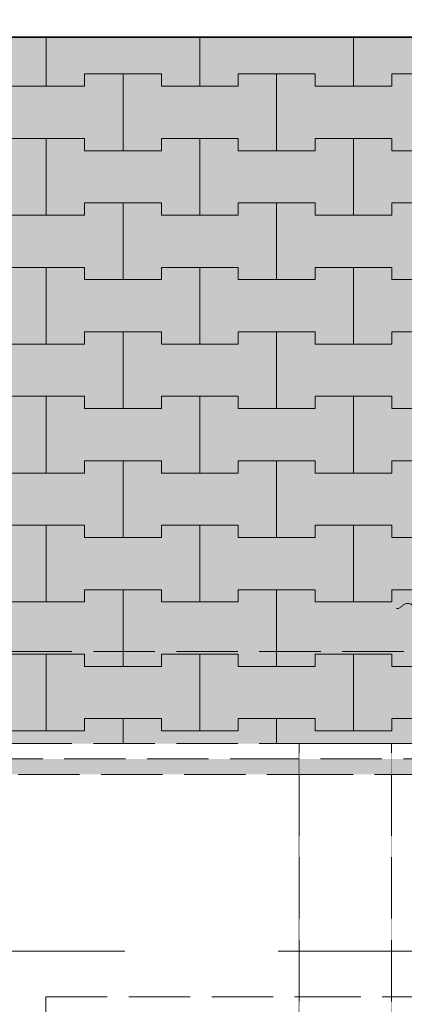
# Model space of a CAD drawing. Header units: centimetres. Extents: x -520 to 22173, y -1503 to 4054.
# Tile 45 of 82: x 9402 to 9527, y 2807 to 3128. Entities that reach past the tile are written whole.
import ezdxf

# ---------------------------------------------------------------- set-up
doc = ezdxf.new("R2010")
doc.units = ezdxf.units.CM
doc.header["$LTSCALE"] = 0.1
doc.header["$MEASUREMENT"] = 0
for name, pattern in [('$0$HIDDEN', [952.5, 635, -317.5]), ('11108-COL-C310_XMODEL$0$HIDDEN', [3.75, 2.5, -1.25]), ('Krawędzie ukryte', [270, 200, -70]), ('Przerywana długa', [1000, 500, -500]), ('Wipeout_Contour', [1000, 0, -1000])]:
    doc.linetypes.add(name, pattern=pattern)
for name, color, linetype in [('0_Teren', 7, 'Continuous'), ('1_przekroje.K_IR', 7, 'Continuous'), ('2_barierki.K_IR', 7, 'Continuous'), ('2_belki.K_IR', 7, 'Continuous'), ('2_schody.K_IR', 7, 'Continuous'), ('2_ściana dekoracyjna.K_IR', 7, 'Continuous')]:
    doc.layers.add(name, color=color, linetype=linetype)

# ---------------------------------------------------------------- blocks, each defined once
blk = doc.blocks.new('*X149', base_point=(8385.93, 775.43))
at = {"layer": '0_Teren', "color": 253, "linetype": 'Continuous', "lineweight": 0, "true_color": 0x9f9f9f}
for p, q in [((9410.93, 3106.43), (9410.93, 3122.49)), ((9410.93, 3122.49), (9410.93, 3106.43)), ((9460.93, 3106.43), (9460.93, 3122.49)), ((9460.93, 3122.49), (9460.93, 3106.43)), ((9510.93, 3106.43), (9510.93, 3122.49)), ((9510.93, 3122.49), (9510.93, 3106.43)), ((9423.43, 3106.43), (9423.43, 3110.43)), ((9423.43, 3110.43), (9423.43, 3106.43)), ((9423.43, 3110.43), (9435.93, 3110.43)), ((9423.43, 3110.43), (9448.43, 3110.43)), ((9435.93, 3110.43), (9448.43, 3110.43)), ((9435.93, 3085.43), (9435.93, 3110.43)), ((9435.93, 3110.43), (9435.93, 3085.43)), ((9448.43, 3110.43), (9448.43, 3106.43)), ((9448.43, 3106.43), (9448.43, 3110.43)), ((9473.43, 3106.43), (9473.43, 3110.43)), ((9473.43, 3110.43), (9473.43, 3106.43)), ((9473.43, 3110.43), (9485.93, 3110.43)), ((9473.43, 3110.43), (9498.43, 3110.43)), ((9485.93, 3110.43), (9498.43, 3110.43)), ((9485.93, 3085.43), (9485.93, 3110.43)), ((9485.93, 3110.43), (9485.93, 3085.43)), ((9498.43, 3110.43), (9498.43, 3106.43)), ((9498.43, 3106.43), (9498.43, 3110.43)), ((9523.43, 3106.43), (9523.43, 3110.43)), ((9523.43, 3110.43), (9523.43, 3106.43)), ((9523.43, 3110.43), (9535.93, 3110.43)), ((9523.43, 3110.43), (9548.43, 3110.43)), ((9398.43, 3106.43), (9410.93, 3106.43)), ((9398.43, 3106.43), (9423.43, 3106.43)), ((9410.93, 3106.43), (9423.43, 3106.43)), ((9448.43, 3106.43), (9460.93, 3106.43)), ((9448.43, 3106.43), (9473.43, 3106.43)), ((9460.93, 3106.43), (9473.43, 3106.43)), ((9498.43, 3106.43), (9510.93, 3106.43)), ((9498.43, 3106.43), (9523.43, 3106.43)), ((9510.93, 3106.43), (9523.43, 3106.43)), ((9398.43, 3089.43), (9410.93, 3089.43)), ((9398.43, 3089.43), (9423.43, 3089.43)), ((9410.93, 3089.43), (9423.43, 3089.43)), ((9410.93, 3064.43), (9410.93, 3089.43)), ((9410.93, 3089.43), (9410.93, 3064.43)), ((9423.43, 3089.43), (9423.43, 3085.43)), ((9423.43, 3085.43), (9423.43, 3089.43)), ((9448.43, 3085.43), (9448.43, 3089.43)), ((9448.43, 3089.43), (9448.43, 3085.43)), ((9448.43, 3089.43), (9460.93, 3089.43)), ((9448.43, 3089.43), (9473.43, 3089.43)), ((9460.93, 3089.43), (9473.43, 3089.43)), ((9460.93, 3064.43), (9460.93, 3089.43)), ((9460.93, 3089.43), (9460.93, 3064.43)), ((9473.43, 3089.43), (9473.43, 3085.43)), ((9473.43, 3085.43), (9473.43, 3089.43)), ((9498.43, 3085.43), (9498.43, 3089.43)), ((9498.43, 3089.43), (9498.43, 3085.43)), ((9498.43, 3089.43), (9510.93, 3089.43)), ((9498.43, 3089.43), (9523.43, 3089.43)), ((9510.93, 3089.43), (9523.43, 3089.43)), ((9510.93, 3064.43), (9510.93, 3089.43)), ((9510.93, 3089.43), (9510.93, 3064.43)), ((9523.43, 3089.43), (9523.43, 3085.43)), ((9523.43, 3085.43), (9523.43, 3089.43)), ((9423.43, 3085.43), (9435.93, 3085.43)), ((9423.43, 3085.43), (9448.43, 3085.43)), ((9435.93, 3085.43), (9448.43, 3085.43)), ((9473.43, 3085.43), (9485.93, 3085.43)), ((9473.43, 3085.43), (9498.43, 3085.43)), ((9485.93, 3085.43), (9498.43, 3085.43)), ((9523.43, 3085.43), (9535.93, 3085.43)), ((9523.43, 3085.43), (9548.43, 3085.43)), ((9423.43, 3064.43), (9423.43, 3068.43)), ((9423.43, 3068.43), (9423.43, 3064.43)), ((9423.43, 3068.43), (9435.93, 3068.43)), ((9423.43, 3068.43), (9448.43, 3068.43)), ((9435.93, 3068.43), (9448.43, 3068.43)), ((9435.93, 3043.43), (9435.93, 3068.43)), ((9435.93, 3068.43), (9435.93, 3043.43)), ((9448.43, 3068.43), (9448.43, 3064.43)), ((9448.43, 3064.43), (9448.43, 3068.43)), ((9473.43, 3064.43), (9473.43, 3068.43)), ((9473.43, 3068.43), (9473.43, 3064.43)), ((9473.43, 3068.43), (9485.93, 3068.43)), ((9473.43, 3068.43), (9498.43, 3068.43)), ((9485.93, 3068.43), (9498.43, 3068.43)), ((9485.93, 3043.43), (9485.93, 3068.43)), ((9485.93, 3068.43), (9485.93, 3043.43)), ((9498.43, 3068.43), (9498.43, 3064.43)), ((9498.43, 3064.43), (9498.43, 3068.43)), ((9523.43, 3064.43), (9523.43, 3068.43)), ((9523.43, 3068.43), (9523.43, 3064.43)), ((9523.43, 3068.43), (9535.93, 3068.43)), ((9523.43, 3068.43), (9548.43, 3068.43)), ((9398.43, 3064.43), (9410.93, 3064.43)), ((9398.43, 3064.43), (9423.43, 3064.43)), ((9410.93, 3064.43), (9423.43, 3064.43)), ((9448.43, 3064.43), (9460.93, 3064.43)), ((9448.43, 3064.43), (9473.43, 3064.43)), ((9460.93, 3064.43), (9473.43, 3064.43)), ((9498.43, 3064.43), (9510.93, 3064.43)), ((9498.43, 3064.43), (9523.43, 3064.43)), ((9510.93, 3064.43), (9523.43, 3064.43)), ((9398.43, 3047.43), (9410.93, 3047.43)), ((9398.43, 3047.43), (9423.43, 3047.43)), ((9410.93, 3047.43), (9423.43, 3047.43)), ((9410.93, 3022.43), (9410.93, 3047.43)), ((9410.93, 3047.43), (9410.93, 3022.43)), ((9423.43, 3047.43), (9423.43, 3043.43)), ((9423.43, 3043.43), (9423.43, 3047.43)), ((9448.43, 3043.43), (9448.43, 3047.43)), ((9448.43, 3047.43), (9448.43, 3043.43)), ((9448.43, 3047.43), (9460.93, 3047.43)), ((9448.43, 3047.43), (9473.43, 3047.43)), ((9460.93, 3047.43), (9473.43, 3047.43)), ((9460.93, 3022.43), (9460.93, 3047.43)), ((9460.93, 3047.43), (9460.93, 3022.43)), ((9473.43, 3047.43), (9473.43, 3043.43)), ((9473.43, 3043.43), (9473.43, 3047.43)), ((9498.43, 3043.43), (9498.43, 3047.43)), ((9498.43, 3047.43), (9498.43, 3043.43)), ((9498.43, 3047.43), (9510.93, 3047.43)), ((9498.43, 3047.43), (9523.43, 3047.43)), ((9510.93, 3047.43), (9523.43, 3047.43)), ((9510.93, 3022.43), (9510.93, 3047.43)), ((9510.93, 3047.43), (9510.93, 3022.43)), ((9523.43, 3047.43), (9523.43, 3043.43)), ((9523.43, 3043.43), (9523.43, 3047.43)), ((9423.43, 3043.43), (9435.93, 3043.43)), ((9423.43, 3043.43), (9448.43, 3043.43)), ((9435.93, 3043.43), (9448.43, 3043.43)), ((9473.43, 3043.43), (9485.93, 3043.43)), ((9473.43, 3043.43), (9498.43, 3043.43)), ((9485.93, 3043.43), (9498.43, 3043.43)), ((9523.43, 3043.43), (9535.93, 3043.43)), ((9523.43, 3043.43), (9548.43, 3043.43)), ((9423.43, 3022.43), (9423.43, 3026.43)), ((9423.43, 3026.43), (9423.43, 3022.43)), ((9423.43, 3026.43), (9435.93, 3026.43)), ((9423.43, 3026.43), (9448.43, 3026.43)), ((9435.93, 3026.43), (9448.43, 3026.43)), ((9435.93, 3001.43), (9435.93, 3026.43)), ((9435.93, 3026.43), (9435.93, 3001.43)), ((9448.43, 3026.43), (9448.43, 3022.43)), ((9448.43, 3022.43), (9448.43, 3026.43)), ((9473.43, 3022.43), (9473.43, 3026.43)), ((9473.43, 3026.43), (9473.43, 3022.43)), ((9473.43, 3026.43), (9485.93, 3026.43)), ((9473.43, 3026.43), (9498.43, 3026.43)), ((9485.93, 3026.43), (9498.43, 3026.43)), ((9485.93, 3001.43), (9485.93, 3026.43)), ((9485.93, 3026.43), (9485.93, 3001.43)), ((9498.43, 3026.43), (9498.43, 3022.43)), ((9498.43, 3022.43), (9498.43, 3026.43)), ((9523.43, 3022.43), (9523.43, 3026.43)), ((9523.43, 3026.43), (9523.43, 3022.43)), ((9523.43, 3026.43), (9535.93, 3026.43)), ((9523.43, 3026.43), (9548.43, 3026.43)), ((9398.43, 3022.43), (9410.93, 3022.43)), ((9398.43, 3022.43), (9423.43, 3022.43)), ((9410.93, 3022.43), (9423.43, 3022.43)), ((9448.43, 3022.43), (9460.93, 3022.43)), ((9448.43, 3022.43), (9473.43, 3022.43)), ((9460.93, 3022.43), (9473.43, 3022.43)), ((9498.43, 3022.43), (9510.93, 3022.43)), ((9498.43, 3022.43), (9523.43, 3022.43)), ((9510.93, 3022.43), (9523.43, 3022.43)), ((9398.43, 3005.43), (9410.93, 3005.43)), ((9398.43, 3005.43), (9423.43, 3005.43)), ((9410.93, 3005.43), (9423.43, 3005.43)), ((9410.93, 2980.43), (9410.93, 3005.43)), ((9410.93, 3005.43), (9410.93, 2980.43)), ((9423.43, 3005.43), (9423.43, 3001.43)), ((9423.43, 3001.43), (9423.43, 3005.43)), ((9448.43, 3001.43), (9448.43, 3005.43)), ((9448.43, 3005.43), (9448.43, 3001.43)), ((9448.43, 3005.43), (9460.93, 3005.43)), ((9448.43, 3005.43), (9473.43, 3005.43)), ((9460.93, 3005.43), (9473.43, 3005.43)), ((9460.93, 2980.43), (9460.93, 3005.43)), ((9460.93, 3005.43), (9460.93, 2980.43)), ((9473.43, 3005.43), (9473.43, 3001.43)), ((9473.43, 3001.43), (9473.43, 3005.43)), ((9498.43, 3001.43), (9498.43, 3005.43)), ((9498.43, 3005.43), (9498.43, 3001.43)), ((9498.43, 3005.43), (9510.93, 3005.43)), ((9498.43, 3005.43), (9523.43, 3005.43)), ((9510.93, 3005.43), (9523.43, 3005.43)), ((9510.93, 2980.43), (9510.93, 3005.43)), ((9510.93, 3005.43), (9510.93, 2980.43)), ((9523.43, 3005.43), (9523.43, 3001.43)), ((9523.43, 3001.43), (9523.43, 3005.43)), ((9423.43, 3001.43), (9435.93, 3001.43)), ((9423.43, 3001.43), (9448.43, 3001.43)), ((9435.93, 3001.43), (9448.43, 3001.43)), ((9473.43, 3001.43), (9485.93, 3001.43)), ((9473.43, 3001.43), (9498.43, 3001.43)), ((9485.93, 3001.43), (9498.43, 3001.43)), ((9523.43, 3001.43), (9535.93, 3001.43)), ((9523.43, 3001.43), (9548.43, 3001.43)), ((9423.43, 2980.43), (9423.43, 2984.43)), ((9423.43, 2984.43), (9423.43, 2980.43)), ((9423.43, 2984.43), (9435.93, 2984.43)), ((9423.43, 2984.43), (9448.43, 2984.43)), ((9435.93, 2984.43), (9448.43, 2984.43)), ((9435.93, 2959.43), (9435.93, 2984.43)), ((9435.93, 2984.43), (9435.93, 2959.43)), ((9448.43, 2984.43), (9448.43, 2980.43)), ((9448.43, 2980.43), (9448.43, 2984.43)), ((9473.43, 2980.43), (9473.43, 2984.43)), ((9473.43, 2984.43), (9473.43, 2980.43)), ((9473.43, 2984.43), (9485.93, 2984.43)), ((9473.43, 2984.43), (9498.43, 2984.43)), ((9485.93, 2984.43), (9498.43, 2984.43)), ((9485.93, 2959.43), (9485.93, 2984.43)), ((9485.93, 2984.43), (9485.93, 2959.43)), ((9498.43, 2984.43), (9498.43, 2980.43)), ((9498.43, 2980.43), (9498.43, 2984.43)), ((9523.43, 2980.43), (9523.43, 2984.43)), ((9523.43, 2984.43), (9523.43, 2980.43)), ((9523.43, 2984.43), (9535.93, 2984.43)), ((9523.43, 2984.43), (9548.43, 2984.43)), ((9398.43, 2980.43), (9410.93, 2980.43)), ((9398.43, 2980.43), (9423.43, 2980.43)), ((9410.93, 2980.43), (9423.43, 2980.43)), ((9448.43, 2980.43), (9460.93, 2980.43)), ((9448.43, 2980.43), (9473.43, 2980.43)), ((9460.93, 2980.43), (9473.43, 2980.43)), ((9498.43, 2980.43), (9510.93, 2980.43)), ((9498.43, 2980.43), (9523.43, 2980.43)), ((9510.93, 2980.43), (9523.43, 2980.43)), ((9398.43, 2963.43), (9410.93, 2963.43)), ((9398.43, 2963.43), (9423.43, 2963.43)), ((9410.93, 2963.43), (9423.43, 2963.43)), ((9410.93, 2938.43), (9410.93, 2963.43)), ((9410.93, 2963.43), (9410.93, 2938.43)), ((9423.43, 2963.43), (9423.43, 2959.43)), ((9423.43, 2959.43), (9423.43, 2963.43)), ((9448.43, 2959.43), (9448.43, 2963.43)), ((9448.43, 2963.43), (9448.43, 2959.43)), ((9448.43, 2963.43), (9460.93, 2963.43)), ((9448.43, 2963.43), (9473.43, 2963.43)), ((9460.93, 2963.43), (9473.43, 2963.43)), ((9460.93, 2938.43), (9460.93, 2963.43)), ((9460.93, 2963.43), (9460.93, 2938.43)), ((9473.43, 2963.43), (9473.43, 2959.43)), ((9473.43, 2959.43), (9473.43, 2963.43)), ((9498.43, 2959.43), (9498.43, 2963.43)), ((9498.43, 2963.43), (9498.43, 2959.43)), ((9498.43, 2963.43), (9510.93, 2963.43)), ((9498.43, 2963.43), (9523.43, 2963.43)), ((9510.93, 2963.43), (9523.43, 2963.43)), ((9510.93, 2938.43), (9510.93, 2963.43)), ((9510.93, 2963.43), (9510.93, 2938.43)), ((9523.43, 2963.43), (9523.43, 2959.43)), ((9523.43, 2959.43), (9523.43, 2963.43)), ((9423.43, 2959.43), (9435.93, 2959.43)), ((9423.43, 2959.43), (9448.43, 2959.43)), ((9435.93, 2959.43), (9448.43, 2959.43)), ((9473.43, 2959.43), (9485.93, 2959.43)), ((9473.43, 2959.43), (9498.43, 2959.43)), ((9485.93, 2959.43), (9498.43, 2959.43)), ((9523.43, 2959.43), (9535.93, 2959.43)), ((9523.43, 2959.43), (9548.43, 2959.43)), ((9423.43, 2938.43), (9423.43, 2942.43)), ((9423.43, 2942.43), (9423.43, 2938.43)), ((9423.43, 2942.43), (9435.93, 2942.43)), ((9423.43, 2942.43), (9448.43, 2942.43)), ((9435.93, 2942.43), (9448.43, 2942.43)), ((9435.93, 2917.43), (9435.93, 2942.43)), ((9435.93, 2942.43), (9435.93, 2917.43)), ((9448.43, 2942.43), (9448.43, 2938.43)), ((9448.43, 2938.43), (9448.43, 2942.43)), ((9473.43, 2938.43), (9473.43, 2942.43)), ((9473.43, 2942.43), (9473.43, 2938.43)), ((9473.43, 2942.43), (9485.93, 2942.43)), ((9473.43, 2942.43), (9498.43, 2942.43)), ((9485.93, 2942.43), (9498.43, 2942.43)), ((9485.93, 2917.43), (9485.93, 2942.43)), ((9485.93, 2942.43), (9485.93, 2917.43)), ((9498.43, 2942.43), (9498.43, 2938.43)), ((9498.43, 2938.43), (9498.43, 2942.43)), ((9523.43, 2938.43), (9523.43, 2942.43)), ((9523.43, 2942.43), (9523.43, 2938.43)), ((9523.43, 2942.43), (9535.93, 2942.43)), ((9523.43, 2942.43), (9548.43, 2942.43)), ((9398.43, 2938.43), (9410.93, 2938.43)), ((9398.43, 2938.43), (9423.43, 2938.43)), ((9410.93, 2938.43), (9423.43, 2938.43)), ((9448.43, 2938.43), (9460.93, 2938.43)), ((9448.43, 2938.43), (9473.43, 2938.43)), ((9460.93, 2938.43), (9473.43, 2938.43)), ((9498.43, 2938.43), (9510.93, 2938.43)), ((9498.43, 2938.43), (9523.43, 2938.43)), ((9510.93, 2938.43), (9523.43, 2938.43)), ((9398.43, 2921.43), (9410.93, 2921.43)), ((9398.43, 2921.43), (9423.43, 2921.43)), ((9410.93, 2921.43), (9423.43, 2921.43)), ((9410.93, 2896.43), (9410.93, 2921.43)), ((9410.93, 2921.43), (9410.93, 2896.43)), ((9423.43, 2921.43), (9423.43, 2917.43)), ((9423.43, 2917.43), (9423.43, 2921.43)), ((9448.43, 2917.43), (9448.43, 2921.43)), ((9448.43, 2921.43), (9448.43, 2917.43)), ((9448.43, 2921.43), (9460.93, 2921.43)), ((9448.43, 2921.43), (9473.43, 2921.43)), ((9460.93, 2921.43), (9473.43, 2921.43)), ((9460.93, 2896.43), (9460.93, 2921.43)), ((9460.93, 2921.43), (9460.93, 2896.43)), ((9473.43, 2921.43), (9473.43, 2917.43)), ((9473.43, 2917.43), (9473.43, 2921.43)), ((9498.43, 2917.43), (9498.43, 2921.43)), ((9498.43, 2921.43), (9498.43, 2917.43)), ((9498.43, 2921.43), (9510.93, 2921.43)), ((9498.43, 2921.43), (9523.43, 2921.43)), ((9510.93, 2921.43), (9523.43, 2921.43)), ((9510.93, 2896.43), (9510.93, 2921.43)), ((9510.93, 2921.43), (9510.93, 2896.43)), ((9523.43, 2921.43), (9523.43, 2917.43)), ((9523.43, 2917.43), (9523.43, 2921.43)), ((9423.43, 2917.43), (9435.93, 2917.43)), ((9423.43, 2917.43), (9448.43, 2917.43)), ((9435.93, 2917.43), (9448.43, 2917.43)), ((9473.43, 2917.43), (9485.93, 2917.43)), ((9473.43, 2917.43), (9498.43, 2917.43)), ((9485.93, 2917.43), (9498.43, 2917.43)), ((9523.43, 2917.43), (9535.93, 2917.43)), ((9523.43, 2917.43), (9548.43, 2917.43)), ((9423.43, 2896.43), (9423.43, 2900.43)), ((9423.43, 2900.43), (9423.43, 2896.43)), ((9423.43, 2900.43), (9435.93, 2900.43)), ((9423.43, 2900.43), (9448.43, 2900.43)), ((9435.93, 2900.43), (9448.43, 2900.43)), ((9435.93, 2875.43), (9435.93, 2900.43)), ((9435.93, 2900.43), (9435.93, 2875.43)), ((9448.43, 2900.43), (9448.43, 2896.43)), ((9448.43, 2896.43), (9448.43, 2900.43)), ((9473.43, 2896.43), (9473.43, 2900.43)), ((9473.43, 2900.43), (9473.43, 2896.43)), ((9473.43, 2900.43), (9485.93, 2900.43)), ((9473.43, 2900.43), (9498.43, 2900.43)), ((9485.93, 2900.43), (9498.43, 2900.43)), ((9485.93, 2875.43), (9485.93, 2900.43)), ((9485.93, 2900.43), (9485.93, 2875.43)), ((9498.43, 2900.43), (9498.43, 2896.43)), ((9498.43, 2896.43), (9498.43, 2900.43)), ((9523.43, 2896.43), (9523.43, 2900.43)), ((9523.43, 2900.43), (9523.43, 2896.43)), ((9523.43, 2900.43), (9535.93, 2900.43)), ((9523.43, 2900.43), (9548.43, 2900.43)), ((9398.43, 2896.43), (9410.93, 2896.43)), ((9398.43, 2896.43), (9423.43, 2896.43)), ((9410.93, 2896.43), (9423.43, 2896.43)), ((9448.43, 2896.43), (9460.93, 2896.43)), ((9448.43, 2896.43), (9473.43, 2896.43)), ((9460.93, 2896.43), (9473.43, 2896.43)), ((9498.43, 2896.43), (9510.93, 2896.43)), ((9498.43, 2896.43), (9523.43, 2896.43)), ((9510.93, 2896.43), (9523.43, 2896.43)), ((9398.43, 2879.43), (9410.93, 2879.43)), ((9398.43, 2879.43), (9423.43, 2879.43)), ((9410.93, 2879.43), (9423.43, 2879.43)), ((9410.93, 2854.43), (9410.93, 2879.43)), ((9410.93, 2879.43), (9410.93, 2854.43)), ((9423.43, 2879.43), (9423.43, 2875.43)), ((9423.43, 2875.43), (9423.43, 2879.43)), ((9448.43, 2875.43), (9448.43, 2879.43)), ((9448.43, 2879.43), (9448.43, 2875.43)), ((9448.43, 2879.43), (9460.93, 2879.43)), ((9448.43, 2879.43), (9473.43, 2879.43)), ((9460.93, 2879.43), (9473.43, 2879.43)), ((9460.93, 2854.43), (9460.93, 2879.43)), ((9460.93, 2879.43), (9460.93, 2854.43)), ((9473.43, 2879.43), (9473.43, 2875.43)), ((9473.43, 2875.43), (9473.43, 2879.43)), ((9498.43, 2875.43), (9498.43, 2879.43)), ((9498.43, 2879.43), (9498.43, 2875.43)), ((9498.43, 2879.43), (9510.93, 2879.43)), ((9498.43, 2879.43), (9523.43, 2879.43)), ((9510.93, 2879.43), (9523.43, 2879.43)), ((9510.93, 2854.43), (9510.93, 2879.43)), ((9510.93, 2879.43), (9510.93, 2854.43)), ((9523.43, 2879.43), (9523.43, 2875.43)), ((9523.43, 2875.43), (9523.43, 2879.43)), ((9423.43, 2875.43), (9435.93, 2875.43)), ((9423.43, 2875.43), (9448.43, 2875.43)), ((9435.93, 2875.43), (9448.43, 2875.43)), ((9473.43, 2875.43), (9485.93, 2875.43)), ((9473.43, 2875.43), (9498.43, 2875.43)), ((9485.93, 2875.43), (9498.43, 2875.43)), ((9523.43, 2875.43), (9535.93, 2875.43)), ((9523.43, 2875.43), (9548.43, 2875.43)), ((9423.43, 2854.43), (9423.43, 2858.43)), ((9423.43, 2858.43), (9423.43, 2854.43)), ((9423.43, 2858.43), (9435.93, 2858.43)), ((9423.43, 2858.43), (9448.43, 2858.43)), ((9435.93, 2858.43), (9448.43, 2858.43)), ((9435.93, 2833.43), (9435.93, 2858.43)), ((9435.93, 2858.43), (9435.93, 2833.43)), ((9448.43, 2858.43), (9448.43, 2854.43)), ((9448.43, 2854.43), (9448.43, 2858.43)), ((9473.43, 2854.43), (9473.43, 2858.43)), ((9473.43, 2858.43), (9473.43, 2854.43)), ((9473.43, 2858.43), (9485.93, 2858.43)), ((9473.43, 2858.43), (9498.43, 2858.43)), ((9485.93, 2858.43), (9498.43, 2858.43)), ((9485.93, 2833.43), (9485.93, 2858.43)), ((9485.93, 2858.43), (9485.93, 2833.43)), ((9498.43, 2858.43), (9498.43, 2854.43)), ((9498.43, 2854.43), (9498.43, 2858.43)), ((9523.43, 2854.43), (9523.43, 2858.43)), ((9523.43, 2858.43), (9523.43, 2854.43)), ((9523.43, 2858.43), (9535.93, 2858.43)), ((9523.43, 2858.43), (9548.43, 2858.43)), ((9398.43, 2854.43), (9410.93, 2854.43)), ((9398.43, 2854.43), (9423.43, 2854.43)), ((9410.93, 2854.43), (9423.43, 2854.43)), ((9448.43, 2854.43), (9460.93, 2854.43)), ((9448.43, 2854.43), (9473.43, 2854.43)), ((9460.93, 2854.43), (9473.43, 2854.43)), ((9498.43, 2854.43), (9510.93, 2854.43)), ((9498.43, 2854.43), (9523.43, 2854.43)), ((9510.93, 2854.43), (9523.43, 2854.43)), ((9398.43, 2837.43), (9410.93, 2837.43)), ((9398.43, 2837.43), (9423.43, 2837.43)), ((9410.93, 2837.43), (9423.43, 2837.43)), ((9410.93, 2812.43), (9410.93, 2837.43)), ((9410.93, 2837.43), (9410.93, 2812.43)), ((9423.43, 2837.43), (9423.43, 2833.43)), ((9423.43, 2833.43), (9423.43, 2837.43)), ((9448.43, 2833.43), (9448.43, 2837.43)), ((9448.43, 2837.43), (9448.43, 2833.43)), ((9448.43, 2837.43), (9460.93, 2837.43)), ((9448.43, 2837.43), (9473.43, 2837.43)), ((9460.93, 2837.43), (9473.43, 2837.43)), ((9460.93, 2812.43), (9460.93, 2837.43)), ((9460.93, 2837.43), (9460.93, 2812.43)), ((9473.43, 2837.43), (9473.43, 2833.43)), ((9473.43, 2833.43), (9473.43, 2837.43)), ((9498.43, 2833.43), (9498.43, 2837.43)), ((9498.43, 2837.43), (9498.43, 2833.43)), ((9498.43, 2837.43), (9510.93, 2837.43)), ((9498.43, 2837.43), (9523.43, 2837.43)), ((9510.93, 2837.43), (9523.43, 2837.43)), ((9510.93, 2812.43), (9510.93, 2837.43)), ((9510.93, 2837.43), (9510.93, 2812.43)), ((9523.43, 2837.43), (9523.43, 2833.43)), ((9523.43, 2833.43), (9523.43, 2837.43)), ((9423.43, 2833.43), (9435.93, 2833.43)), ((9423.43, 2833.43), (9448.43, 2833.43)), ((9435.93, 2833.43), (9448.43, 2833.43)), ((9473.43, 2833.43), (9485.93, 2833.43)), ((9473.43, 2833.43), (9498.43, 2833.43)), ((9485.93, 2833.43), (9498.43, 2833.43)), ((9523.43, 2833.43), (9535.93, 2833.43)), ((9523.43, 2833.43), (9548.43, 2833.43)), ((9423.43, 2812.43), (9423.43, 2816.43)), ((9423.43, 2816.43), (9423.43, 2812.43)), ((9423.43, 2816.43), (9435.93, 2816.43)), ((9423.43, 2816.43), (9448.43, 2816.43)), ((9435.93, 2816.43), (9448.43, 2816.43)), ((9435.93, 2791.43), (9435.93, 2816.43)), ((9435.93, 2816.43), (9435.93, 2791.43)), ((9448.43, 2816.43), (9448.43, 2812.43)), ((9448.43, 2812.43), (9448.43, 2816.43)), ((9473.43, 2812.43), (9473.43, 2816.43)), ((9473.43, 2816.43), (9473.43, 2812.43)), ((9473.43, 2816.43), (9485.93, 2816.43)), ((9473.43, 2816.43), (9498.43, 2816.43)), ((9485.93, 2816.43), (9498.43, 2816.43)), ((9485.93, 2791.43), (9485.93, 2816.43)), ((9485.93, 2816.43), (9485.93, 2791.43)), ((9498.43, 2816.43), (9498.43, 2812.43)), ((9498.43, 2812.43), (9498.43, 2816.43)), ((9523.43, 2812.43), (9523.43, 2816.43)), ((9523.43, 2816.43), (9523.43, 2812.43)), ((9523.43, 2816.43), (9535.93, 2816.43)), ((9523.43, 2816.43), (9548.43, 2816.43)), ((9398.43, 2812.43), (9410.93, 2812.43)), ((9398.43, 2812.43), (9423.43, 2812.43)), ((9410.93, 2812.43), (9423.43, 2812.43)), ((9448.43, 2812.43), (9460.93, 2812.43)), ((9448.43, 2812.43), (9473.43, 2812.43)), ((9460.93, 2812.43), (9473.43, 2812.43)), ((9498.43, 2812.43), (9510.93, 2812.43)), ((9498.43, 2812.43), (9523.43, 2812.43)), ((9510.93, 2812.43), (9523.43, 2812.43))]:
    blk.add_line(p, q, dxfattribs=at)
blk = doc.blocks.new('Strop_2_1', base_point=(9196.62, 3122.49))
at = {"layer": '0_Teren', "linetype": 'Continuous', "lineweight": 0, "true_color": 0xffffff}
blk.add_hatch(color=7, dxfattribs=at).paths.add_polyline_path([(9196.62, 3122.49), (9146.07, 3019.53), (9318.8, 2937.59), (9318.8, 2552.49), (9763.8, 2552.49), (9763.8, 2807.49), (9968.8, 2807.49), (9968.8, 2366.78), (10168.8, 2366.77), (10168.8, 2879.75), (9670.9, 3122.49)])
at = {"layer": '0_Teren', "color": 7, "linetype": 'Continuous', "lineweight": 9, "flags": 128}
blk.add_lwpolyline([(9196.62, 3122.49), (9670.9, 3122.49), (10168.8, 2879.75), (10168.8, 2366.77), (9968.8, 2366.78), (9968.8, 2807.49), (9763.8, 2807.49), (9763.8, 2552.49), (9318.8, 2552.49), (9318.8, 2937.59), (9146.07, 3019.53)], close=True, dxfattribs=at)
at = {"layer": '0_Teren', "color": 7, "linetype": 'Continuous', "lineweight": 9}
blk.add_blockref('*X149', (8385.93, 775.43), dxfattribs=at)
blk = doc.blocks.new('Strop_11_1', base_point=(9193.38, 3600.56))
at = {"layer": '0_Teren', "color": 252, "linetype": 'Continuous', "lineweight": 9, "flags": 128}
blk.add_lwpolyline([(9193.38, 3600.56), (9750.83, 3597.38), (9740.29, 3547.16), (9461.62, 3293.84), (9406.18, 3251.1), (9670.4, 3122.29), (9196.11, 3122.29), (9241.71, 3215.17), (9252.2, 3263.91)], close=True, dxfattribs=at)
blk = doc.blocks.new('Schody_2_1', base_point=(8385.93, 775.43))
at = {"color": 254, "linetype": 'Wipeout_Contour', "lineweight": 0, "ltscale": 58923.693861}
blk.add_wipeout([(9493.29, 2552.29), (9493.29, 2717.29), (9493.29, 2727.29), (9493.29, 2892.29), (9318.29, 2892.29), (9318.29, 2552.29)], dxfattribs=at).dxf.layer = '2_schody.K_IR'
at = {"layer": '2_schody.K_IR', "color": 7, "linetype": 'Krawędzie ukryte', "lineweight": 15}
for p, q in [((9318.29, 2892.29), (9493.29, 2892.29)), ((9493.29, 2892.29), (9493.29, 2727.29)), ((9410.79, 2634.79), (9410.79, 2809.79))]:
    blk.add_line(p, q, dxfattribs=at)
at = {"color": 254, "linetype": 'Wipeout_Contour', "lineweight": 0, "ltscale": 39660.315043}
blk.add_wipeout([(9493.29, 2892.29), (9493.29, 2727.29), (9523.29, 2727.29), (9523.29, 2892.29)], dxfattribs=at).dxf.layer = '2_schody.K_IR'
at = {"layer": '2_schody.K_IR', "color": 7, "linetype": 'Krawędzie ukryte', "lineweight": 15}
for p, q in [((9493.29, 2727.29), (9493.29, 2892.29)), ((9493.29, 2892.29), (9523.29, 2892.29)), ((9523.29, 2892.29), (9523.29, 2727.29)), ((9410.79, 2809.79), (9493.29, 2809.79))]:
    blk.add_line(p, q, dxfattribs=at)
at = {"color": 254, "linetype": 'Wipeout_Contour', "lineweight": 0, "ltscale": 39775.406978}
blk.add_wipeout([(9523.29, 2892.29), (9523.29, 2727.29), (9553.29, 2727.29), (9553.29, 2892.29)], dxfattribs=at).dxf.layer = '2_schody.K_IR'
at = {"layer": '2_schody.K_IR', "color": 7, "linetype": 'Krawędzie ukryte', "lineweight": 15}
for p, q in [((9523.29, 2727.29), (9523.29, 2892.29)), ((9523.29, 2892.29), (9553.29, 2892.29)), ((9493.29, 2809.79), (9733.29, 2809.79))]:
    blk.add_line(p, q, dxfattribs=at)
blk = doc.blocks.new('Balustrada_5_1', base_point=(8385.93, 775.43))
at = {"layer": '2_barierki.K_IR', "linetype": 'Continuous', "lineweight": 0, "true_color": 0xffffff}
for points in [[(9320.79, 2887.29), (9320.79, 2882.29), (9490.79, 2882.29), (9490.79, 2887.29)], [(9490.79, 2887.29), (9490.79, 2882.29), (9550.07, 2882.29), (9547.18, 2887.29)]]:
    blk.add_hatch(color=7, dxfattribs=at).paths.add_polyline_path(points)
at = {"layer": '2_barierki.K_IR', "color": 7, "linetype": 'Krawędzie ukryte', "lineweight": 15}
for p, q in [((9490.79, 2887.29), (9320.79, 2887.29)), ((9547.18, 2887.29), (9490.79, 2887.29)), ((9320.79, 2882.29), (9490.79, 2882.29)), ((9490.79, 2882.29), (9550.07, 2882.29))]:
    blk.add_line(p, q, dxfattribs=at)
blk = doc.blocks.new('Arkusz blachy profilowanej 22_3')
at = {"layer": '2_ściana dekoracyjna.K_IR', "color": 251, "linetype": '11108-COL-C310_XMODEL$0$HIDDEN', "lineweight": 0, "true_color": 0x5f5f5f}
for p, q in [((-1.69, 250.12), (-1.69, 250.01)), ((-1.69, 250.01), (-0.9, 248.83)), ((-0.9, 248.83), (-0.24, 247.98)), ((-0.24, 247.98), (0, 246.93)), ((-0.9, 245.03), (-1.69, 243.84)), ((-1.69, 243.84), (-1.69, 242.41)), ((-0.24, 245.88), (-0.9, 245.03)), ((0, 246.93), (-0.24, 245.88)), ((-1.69, 242.41), (-0.9, 241.23)), ((-0.9, 241.23), (-0.24, 240.38)), ((-0.9, 237.43), (-1.69, 236.24)), ((-0.24, 238.28), (-0.9, 237.43)), ((-0.24, 240.38), (0, 239.33)), ((0, 239.33), (-0.24, 238.28)), ((-1.69, 236.24), (-1.69, 234.81)), ((-1.69, 234.81), (-0.9, 233.63)), ((-0.9, 233.63), (-0.24, 232.78)), ((-0.24, 232.78), (0, 231.73)), ((0, 231.73), (-0.24, 230.68)), ((-0.9, 229.83), (-1.69, 228.64)), ((-1.69, 228.64), (-1.69, 227.21)), ((-0.24, 230.68), (-0.9, 229.83)), ((-1.69, 227.21), (-0.9, 226.03)), ((-0.9, 226.03), (-0.24, 225.18)), ((-0.24, 225.18), (0, 224.13)), ((-0.9, 222.23), (-1.69, 221.04)), ((-0.24, 223.08), (-0.9, 222.23)), ((0, 224.13), (-0.24, 223.08)), ((-1.69, 221.04), (-1.69, 219.61)), ((-1.69, 219.61), (-0.9, 218.43)), ((-0.9, 218.43), (-0.24, 217.58)), ((-0.24, 215.48), (-0.9, 214.63)), ((-0.24, 217.58), (0, 216.53)), ((0, 216.53), (-0.24, 215.48)), ((-0.9, 214.63), (-1.69, 213.44)), ((-1.69, 213.44), (-1.69, 212.01)), ((-1.69, 212.01), (-0.9, 210.83)), ((-0.9, 210.83), (-0.24, 209.98)), ((-0.24, 209.98), (0, 208.93)), ((0, 208.93), (-0.24, 207.88)), ((-0.9, 207.03), (-1.69, 205.84)), ((-1.69, 205.84), (-1.69, 204.41)), ((-0.24, 207.88), (-0.9, 207.03)), ((-1.69, 204.41), (-0.9, 203.23)), ((-0.9, 203.23), (-0.24, 202.38)), ((-0.24, 202.38), (0, 201.33)), ((-0.9, 199.43), (-1.69, 198.24)), ((-0.24, 200.28), (-0.9, 199.43)), ((0, 201.33), (-0.24, 200.28)), ((-1.69, 198.24), (-1.69, 196.81)), ((-1.69, 196.81), (-0.9, 195.63)), ((-0.9, 195.63), (-0.24, 194.78)), ((-0.24, 192.68), (-0.9, 191.83)), ((-0.24, 194.78), (0, 193.73)), ((0, 193.73), (-0.24, 192.68)), ((-0.9, 191.83), (-1.69, 190.64)), ((-1.69, 190.64), (-1.69, 189.21)), ((-1.69, 189.21), (-0.9, 188.03)), ((-0.9, 188.03), (-0.24, 187.18)), ((-0.24, 187.18), (0, 186.13)), ((0, 186.13), (-0.24, 185.08)), ((-0.9, 184.23), (-1.69, 183.04)), ((-1.69, 183.04), (-1.69, 181.61)), ((-0.24, 185.08), (-0.9, 184.23)), ((-1.69, 181.61), (-0.9, 180.43)), ((-0.9, 180.43), (-0.24, 179.58)), ((-0.9, 176.63), (-1.69, 175.44)), ((-0.24, 177.48), (-0.9, 176.63)), ((-0.24, 179.58), (0, 178.53)), ((0, 178.53), (-0.24, 177.48)), ((-1.69, 175.44), (-1.69, 174.01)), ((-1.69, 174.01), (-0.9, 172.83)), ((-0.9, 172.83), (-0.24, 171.98)), ((-0.24, 171.98), (0, 170.93)), ((0, 170.93), (-0.24, 169.88)), ((-0.9, 169.03), (-1.69, 167.84)), ((-1.69, 167.84), (-1.69, 166.41)), ((-0.24, 169.88), (-0.9, 169.03)), ((-1.69, 166.41), (-0.9, 165.23)), ((-0.9, 165.23), (-0.24, 164.38)), ((-0.24, 164.38), (0, 163.33)), ((-0.9, 161.43), (-1.69, 160.24)), ((-0.24, 162.28), (-0.9, 161.43)), ((0, 163.33), (-0.24, 162.28)), ((-1.69, 160.24), (-1.69, 158.81)), ((-1.69, 158.81), (-0.9, 157.63)), ((-0.9, 157.63), (-0.24, 156.78)), ((-0.24, 154.68), (-0.9, 153.83)), ((-0.24, 156.78), (0, 155.73)), ((0, 155.73), (-0.24, 154.68)), ((-0.9, 153.83), (-1.69, 152.64)), ((-1.69, 152.64), (-1.69, 151.21)), ((-1.69, 151.21), (-0.9, 150.03)), ((-0.9, 150.03), (-0.24, 149.18)), ((-0.24, 149.18), (0, 148.13)), ((0, 148.13), (-0.24, 147.08)), ((-0.9, 146.23), (-1.69, 145.04)), ((-1.69, 145.04), (-1.69, 143.61)), ((-0.24, 147.08), (-0.9, 146.23)), ((-1.69, 143.61), (-0.9, 142.43)), ((-0.9, 142.43), (-0.24, 141.58)), ((-0.24, 141.58), (0, 140.53)), ((-0.9, 138.63), (-1.69, 137.44)), ((-0.24, 139.48), (-0.9, 138.63)), ((0, 140.53), (-0.24, 139.48)), ((-1.69, 137.44), (-1.69, 136.01)), ((-1.69, 136.01), (-0.9, 134.83)), ((-0.9, 134.83), (-0.24, 133.98)), ((-0.24, 131.88), (-0.9, 131.03)), ((-0.24, 133.98), (0, 132.93)), ((0, 132.93), (-0.24, 131.88)), ((-0.9, 131.03), (-1.69, 129.84)), ((-1.69, 129.84), (-1.69, 128.41)), ((-1.69, 128.41), (-0.9, 127.23)), ((-0.9, 127.23), (-0.24, 126.38)), ((-0.24, 126.38), (0, 125.33)), ((0, 125.33), (-0.24, 124.28)), ((-0.9, 123.43), (-1.69, 122.24)), ((-1.69, 122.24), (-1.69, 120.81)), ((-0.24, 124.28), (-0.9, 123.43)), ((-1.69, 120.81), (-0.9, 119.63)), ((-0.9, 119.63), (-0.24, 118.78)), ((-0.24, 118.78), (0, 117.73)), ((-0.9, 115.83), (-1.69, 114.64)), ((-0.24, 116.68), (-0.9, 115.83)), ((0, 117.73), (-0.24, 116.68)), ((-1.69, 114.64), (-1.69, 113.21)), ((-1.69, 113.21), (-0.9, 112.03)), ((-0.9, 112.03), (-0.24, 111.18)), ((-0.24, 109.08), (-0.9, 108.23)), ((-0.24, 111.18), (0, 110.13)), ((0, 110.13), (-0.24, 109.08)), ((-0.9, 108.23), (-1.69, 107.04)), ((-1.69, 107.04), (-1.69, 105.61)), ((-1.69, 105.61), (-0.9, 104.43)), ((-0.9, 104.43), (-0.24, 103.58)), ((-0.24, 103.58), (0, 102.53)), ((-0.9, 100.63), (-1.69, 99.44)), ((-1.69, 99.44), (-1.69, 98.01)), ((-0.24, 101.48), (-0.9, 100.63)), ((0, 102.53), (-0.24, 101.48)), ((-1.69, 98.01), (-0.9, 96.83)), ((-0.9, 96.83), (-0.24, 95.98)), ((-0.9, 93.03), (-1.69, 91.84)), ((-0.24, 93.88), (-0.9, 93.03)), ((-0.24, 95.98), (0, 94.93)), ((0, 94.93), (-0.24, 93.88)), ((-1.69, 91.84), (-1.69, 90.41)), ((-1.69, 90.41), (-0.9, 89.23)), ((-0.9, 89.23), (-0.24, 88.38)), ((-0.24, 88.38), (0, 87.33)), ((0, 87.33), (-0.24, 86.28)), ((-0.9, 85.43), (-1.69, 84.24)), ((-1.69, 84.24), (-1.69, 82.81)), ((-0.24, 86.28), (-0.9, 85.43)), ((-1.69, 82.81), (-0.9, 81.63)), ((-0.9, 81.63), (-0.24, 80.78)), ((-0.24, 80.78), (0, 79.73)), ((-0.9, 77.83), (-1.69, 76.64)), ((-0.24, 78.68), (-0.9, 77.83)), ((0, 79.73), (-0.24, 78.68)), ((-1.69, 76.64), (-1.69, 75.21)), ((-1.69, 75.21), (-0.9, 74.03)), ((-0.9, 74.03), (-0.24, 73.18)), ((-0.24, 71.08), (-0.9, 70.23)), ((-0.24, 73.18), (0, 72.13)), ((0, 72.13), (-0.24, 71.08)), ((-0.9, 70.23), (-1.69, 69.04)), ((-1.69, 69.04), (-1.69, 67.61)), ((-1.69, 67.61), (-0.9, 66.43)), ((-0.9, 66.43), (-0.24, 65.58)), ((-0.24, 65.58), (0, 64.53)), ((0, 64.53), (-0.24, 63.48)), ((-0.9, 62.63), (-1.69, 61.44)), ((-1.69, 61.44), (-1.69, 60.01)), ((-0.24, 63.48), (-0.9, 62.63)), ((-1.69, 60.01), (-0.9, 58.83)), ((-0.9, 58.83), (-0.24, 57.98)), ((-0.24, 57.98), (0, 56.93)), ((-0.9, 55.03), (-1.69, 53.84)), ((-0.24, 55.88), (-0.9, 55.03)), ((0, 56.93), (-0.24, 55.88)), ((-1.69, 53.84), (-1.69, 52.41)), ((-1.69, 52.41), (-0.9, 51.23)), ((-0.9, 51.23), (-0.24, 50.38)), ((-0.24, 48.28), (-0.9, 47.43)), ((-0.24, 50.38), (0, 49.33)), ((0, 49.33), (-0.24, 48.28)), ((-0.9, 47.43), (-1.69, 46.24)), ((-1.69, 46.24), (-1.69, 44.81)), ((-1.69, 44.81), (-0.9, 43.63)), ((-0.9, 43.63), (-0.24, 42.78)), ((-0.24, 42.78), (0, 41.73)), ((0, 41.73), (-0.24, 40.68)), ((-0.9, 39.83), (-1.69, 38.64)), ((-1.69, 38.64), (-1.69, 37.21)), ((-0.24, 40.68), (-0.9, 39.83)), ((-1.69, 37.21), (-0.9, 36.03)), ((-0.9, 36.03), (-0.24, 35.18)), ((-0.9, 32.23), (-1.69, 31.04)), ((-0.24, 33.08), (-0.9, 32.23)), ((-0.24, 35.18), (0, 34.13)), ((0, 34.13), (-0.24, 33.08)), ((-1.69, 31.04), (-1.69, 29.61)), ((-1.69, 29.61), (-0.9, 28.43)), ((-0.9, 28.43), (-0.24, 27.58)), ((-0.24, 27.58), (0, 26.53)), ((0, 26.53), (-0.24, 25.48)), ((-0.9, 24.63), (-1.69, 23.44)), ((-1.69, 23.44), (-1.69, 22.01)), ((-0.24, 25.48), (-0.9, 24.63)), ((-1.69, 22.01), (-0.9, 20.83)), ((-0.9, 20.83), (-0.24, 19.98)), ((-0.24, 19.98), (0, 18.93)), ((-0.9, 17.03), (-1.69, 15.84)), ((-0.24, 17.88), (-0.9, 17.03)), ((0, 18.93), (-0.24, 17.88)), ((-1.69, 15.84), (-1.69, 14.41)), ((-1.69, 14.41), (-0.9, 13.23)), ((-0.9, 13.23), (-0.24, 12.38)), ((-0.24, 10.28), (-0.9, 9.43)), ((-0.24, 12.38), (0, 11.33)), ((0, 11.33), (-0.24, 10.28)), ((-0.9, 9.43), (-1.69, 8.24)), ((-1.69, 8.24), (-1.69, 6.81)), ((-1.69, 6.81), (-0.9, 5.63)), ((-0.9, 5.63), (-0.24, 4.78)), ((-0.24, 4.78), (0, 3.73)), ((0, 3.73), (-0.24, 2.68)), ((-0.9, 1.83), (-1.69, 0.64)), ((-1.69, 0.64), (-1.69, 0)), ((-0.24, 2.68), (-0.9, 1.83))]:
    blk.add_line(p, q, dxfattribs=at)
blk = doc.blocks.new('Belka_17_1', base_point=(9318.29, 2907.29))
at = {"layer": '2_belki.K_IR', "color": 7, "linetype": 'Krawędzie ukryte', "lineweight": 0}
for p, q in [((9318.29, 2922.29), (9938.29, 2922.29)), ((9318.29, 2892.29), (9938.29, 2892.29))]:
    blk.add_line(p, q, dxfattribs=at)
blk = doc.blocks.new('Balustrada_7_1', base_point=(8385.93, 775.43))
at = {"layer": '2_barierki.K_IR', "linetype": 'Continuous', "lineweight": 0, "true_color": 0xffffff}
for points in [[(9768.29, 2807.29), (9773.29, 2807.29), (9773.29, 2822.29), (9768.29, 2822.29)], [(9773.29, 2807.29), (9768.29, 2807.29), (9768.29, 2712.29), (9773.29, 2707.29)], [(9483.29, 2707.29), (9488.29, 2712.29), (9488.29, 2732.29), (9483.29, 2737.29)], [(9483.29, 2737.29), (9488.29, 2732.29), (9525.11, 2732.29), (9526.93, 2737.29)], [(9535.75, 2732.29), (9763.29, 2732.29), (9763.29, 2737.29), (9537.57, 2737.29)], [(9763.29, 2737.29), (9763.29, 2732.29), (9765.79, 2732.29), (9765.79, 2737.29)], [(9773.29, 2707.29), (9768.29, 2712.29), (9488.29, 2712.29), (9483.29, 2707.29)]]:
    blk.add_hatch(color=7, dxfattribs=at).paths.add_polyline_path(points)
at = {"layer": '2_barierki.K_IR', "color": 7, "linetype": 'Continuous', "lineweight": 15}
for p, q in [((9773.29, 2822.29), (9768.29, 2822.29)), ((9768.29, 2822.29), (9768.29, 2807.29)), ((9773.29, 2807.29), (9773.29, 2822.29)), ((9768.29, 2807.29), (9768.29, 2712.29)), ((9773.29, 2707.29), (9773.29, 2807.29)), ((9483.29, 2737.29), (9483.29, 2707.29)), ((9526.93, 2737.29), (9483.29, 2737.29)), ((9525.11, 2732.29), (9526.93, 2737.29)), ((9488.29, 2712.29), (9488.29, 2732.29)), ((9488.29, 2732.29), (9525.11, 2732.29)), ((9768.29, 2712.29), (9488.29, 2712.29)), ((9483.29, 2707.29), (9773.29, 2707.29))]:
    blk.add_line(p, q, dxfattribs=at)
at = {"layer": '2_barierki.K_IR', "color": 7, "linetype": 'Krawędzie ukryte', "lineweight": 13}
for p, q in [((9537.57, 2737.29), (9535.75, 2732.29)), ((9763.29, 2737.29), (9537.57, 2737.29)), ((9765.79, 2737.29), (9763.29, 2737.29)), ((9765.79, 2732.29), (9765.79, 2737.29)), ((9535.75, 2732.29), (9763.29, 2732.29)), ((9763.29, 2732.29), (9765.79, 2732.29))]:
    blk.add_line(p, q, dxfattribs=at)
blk = doc.blocks.new('Płaszczyzna odcinająca_4_1', base_point=(11551.48, 2824.67))
at = {"layer": '1_przekroje.K_IR', "color": 7, "linetype": 'Przerywana długa', "lineweight": 15}
blk.add_line((11536.48, 2824.67), (8253.8, 2824.67), dxfattribs=at)

msp = doc.modelspace()

# ---------------------------------------------------------------- block references
at = {"layer": '0_Teren', "color": 252, "linetype": 'Continuous', "lineweight": 0}
msp.add_blockref('Strop_11_1', (9193.38, 3600.56), dxfattribs=at)
at = {"layer": '0_Teren', "color": 7, "linetype": 'Continuous', "lineweight": 9}
msp.add_blockref('Strop_2_1', (9196.62, 3122.49), dxfattribs=at)
at = {"layer": '2_ściana dekoracyjna.K_IR', "color": 251, "linetype": '11108-COL-C310_XMODEL$0$HIDDEN', "lineweight": 0, "true_color": 0x5f5f5f, "xscale": -1, "zscale": 100, "rotation": 270}
msp.add_blockref('Arkusz blachy profilowanej 22_3', (9524.9, 2937.99), dxfattribs=at)

# ---------------------------------------------------------------- next in the draw order: block references
at = {"layer": '2_schody.K_IR', "color": 7, "linetype": '$0$HIDDEN', "lineweight": 0}
msp.add_blockref('Schody_2_1', (8385.93, 775.43), dxfattribs=at)

# ---------------------------------------------------------------- next in the draw order: block references
at = {"layer": '1_przekroje.K_IR', "color": 7, "lineweight": 15}
msp.add_blockref('Płaszczyzna odcinająca_4_1', (11551.48, 2824.67), dxfattribs=at)
at = {"layer": '2_barierki.K_IR', "color": 252, "linetype": 'Continuous', "lineweight": 0}
for name in ['Balustrada_5_1', 'Balustrada_7_1']:
    msp.add_blockref(name, (8385.93, 775.43), dxfattribs=at)
at = {"layer": '2_belki.K_IR', "color": 7, "lineweight": 0}
msp.add_blockref('Belka_17_1', (9318.29, 2907.29), dxfattribs=at)

doc.saveas('drawing.dxf')
